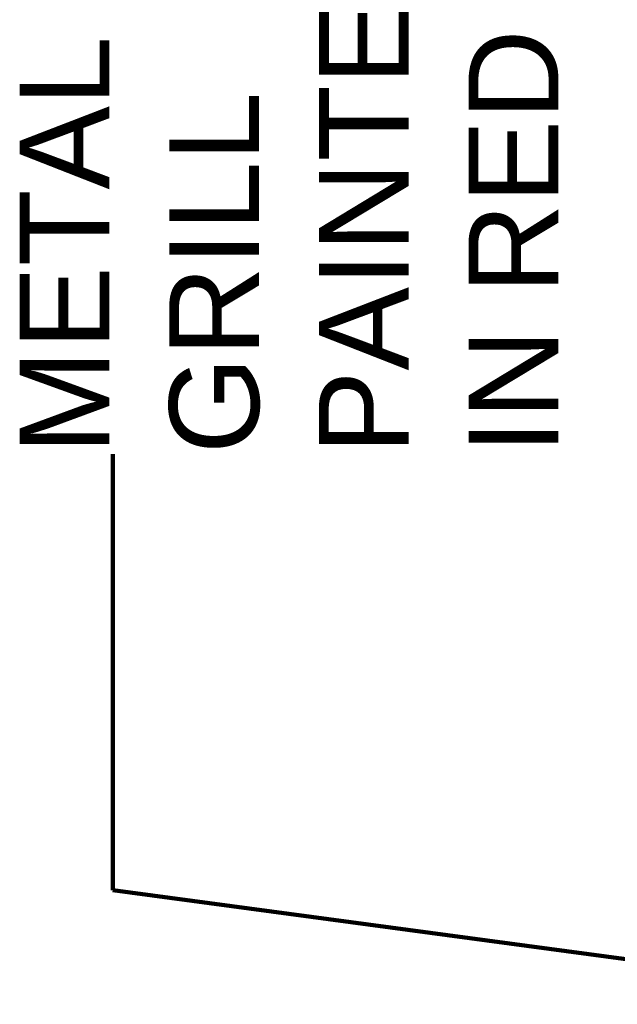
# Model space of a CAD drawing. Header units: millimetres. Extents: x 5678 to 25228, y 1791 to 30190.
# Tile 41 of 63: x 20021 to 20711, y 19275 to 20413. Entities that reach past the tile are written whole.
import ezdxf

# ---------------------------------------------------------------- set-up
doc = ezdxf.new("R2010")
doc.units = ezdxf.units.MM
doc.layers.add('title', color=3, linetype='Continuous', lineweight=0)
doc.layers.add('title 2', color=3, linetype='Continuous', lineweight=0)
doc.styles.add('RS1', font='ROMANS.shx', dxfattribs={"width": 0.75, "height": 250})
doc.styles.get("Standard").update_dxf_attribs({"font": 'arial.ttf'})
doc.dimstyles.new('STANDARD$7', dxfattribs={"dimtxt": 100, "dimasz": 50, "dimexe": 50, "dimexo": 0, "dimgap": 10, "dimtad": 1, "dimdec": 0, "dimzin": 0, "dimdsep": 46, "dimtxsty": 'RS1', "dimcen": 0.09, "dimdle": 150, "dimclrd": 256, "dimclre": 3, "dimclrt": 3, "dimadec": 0, "dimazin": 0, "dimtfac": 1, "dimtdec": 0, "dimtofl": 0, "dimtmove": 0, "dimatfit": 3, "dimfxl": 1, "dimtolj": 1, "dimtzin": 0, "dimarcsym": 0})

msp = doc.modelspace()

# ---------------------------------------------------------------- texts
at = {"layer": 'title', "lineweight": 5, "insert": (20020.75, 20483.975, 0.495), "char_height": 103.68, "width": 573.28745, "attachment_point": 3, "rotation": 90}
msp.add_mtext('\\pxql;METAL GRILL PAINTED IN RED', dxfattribs=at)

# ---------------------------------------------------------------- leaders
at = {"layer": 'title 2', "lineweight": 5}
msp.add_leader([(21095.565, 19276.684, 0.495), (20128.19, 19406.905, 0.495), (20128.19, 19910.688, 0.495)], dimstyle='STANDARD$7', override={"dimscale": 20, "dimtxt": 2, "dimasz": 3, "dimexe": 1, "dimexo": 1, "dimgap": 1, "dimtad": 0, "dimzin": 12, "dimtxsty": 'Standard', "dimcen": 0, "dimdle": 0, "dimclre": 256, "dimclrt": 0, "dimazin": 3, "dimfxl": 4, "dimlwd": 65535, "dimlwe": 65535}, dxfattribs=at)

doc.saveas('drawing.dxf')
